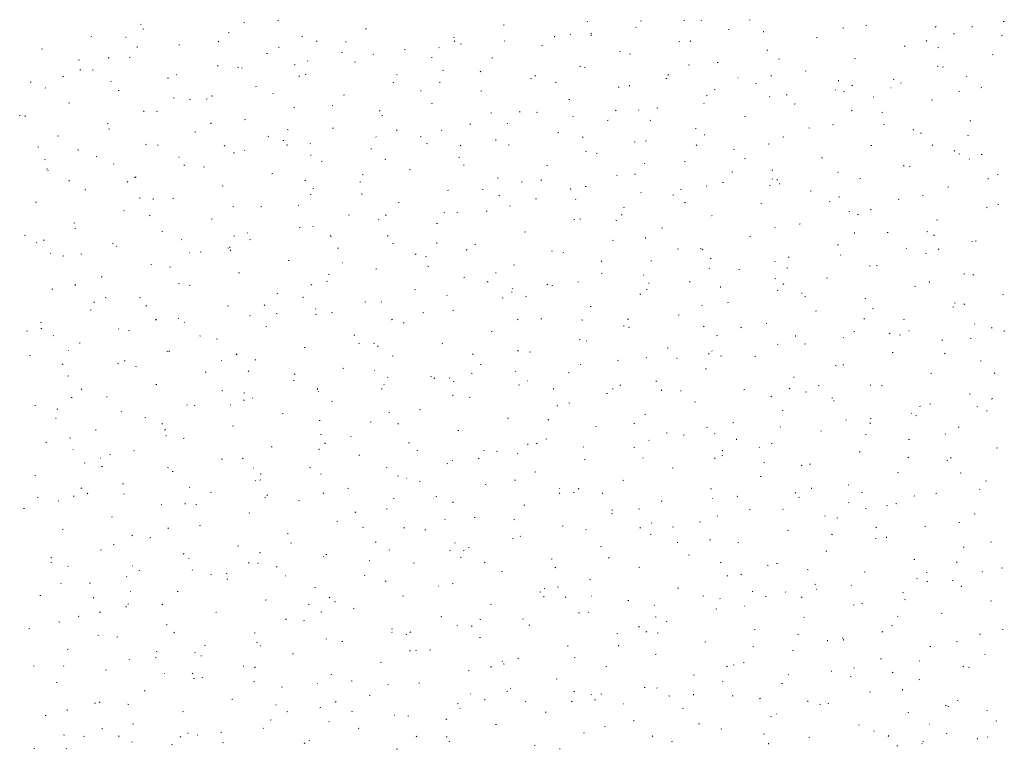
# Model space of a CAD drawing. Extents: x -743 to 300, y 62 to 1112.
# Tile 174 of 179: x -99 to -4, y 901 to 971. Entities that reach past the tile are written whole.
import ezdxf

# ---------------------------------------------------------------- set-up
doc = ezdxf.new("R2010")
doc.units = 0
doc.layers.get('0').update_dxf_attribs({"lineweight": 13})
doc.layers.add('60- 61 allgemeine Ausstattung- 4 Terrassen', color=9, linetype='Continuous', lineweight=9, true_color=0x808080)

# ---------------------------------------------------------------- blocks, each defined once
blk = doc.blocks.new('Referenz-A06CPV7ML0')
at = {"layer": '60- 61 allgemeine Ausstattung- 4 Terrassen', "color": 0}
for p, q in [((-86.863, 971.01), (-86.768, 971.033)), ((-76.868, 971.193), (-76.774, 971.164)), ((-73.607, 971.389), (-73.512, 971.413)), ((-51.87, 970.956), (-51.774, 970.98)), ((-43.738, 971.313), (-43.721, 971.271)), ((-38.614, 971.336), (-38.518, 971.359)), ((-34.426, 971.394), (-34.335, 971.357)), ((-32.706, 971.351), (-32.739, 971.388)), ((-28.013, 971.47), (-28.093, 971.413)), ((-16.876, 970.903), (-16.781, 970.927)), ((-3.62, 971.282), (-3.525, 971.306)), ((-86.619, 970.58), (-86.528, 970.543)), ((-78.382, 970.198), (-78.287, 970.222)), ((-65.126, 970.577), (-65.031, 970.601)), ((-45.368, 970.052), (-45.401, 970.089)), ((-43.389, 970.145), (-43.293, 970.169)), ((-43.389, 969.993), (-43.295, 969.964)), ((-39.037, 970.702), (-39.07, 970.738)), ((-30.133, 970.524), (-30.037, 970.548)), ((-26.737, 970.275), (-26.746, 970.363)), ((-19.097, 970.676), (-19.005, 970.639)), ((-10.081, 970.801), (-10.162, 970.745)), ((-8.395, 970.092), (-8.3, 970.116)), ((-6.593, 970.765), (-6.602, 970.853)), ((-3.767, 969.957), (-3.676, 969.92)), ((-91.638, 969.819), (-91.543, 969.843)), ((-88.287, 969.771), (-88.243, 969.768)), ((-83.157, 969.008), (-83.062, 969.031)), ((-79.294, 969.398), (-79.366, 969.331)), ((-71.289, 969.862), (-71.198, 969.825)), ((-69.901, 969.387), (-69.806, 969.411)), ((-67.025, 969.294), (-67.034, 969.383)), ((-56.645, 969.766), (-56.549, 969.79)), ((-56.523, 969.422), (-56.595, 969.355)), ((-55.96, 969.143), (-55.868, 969.107)), ((-51.7, 969.403), (-51.733, 969.439)), ((-48.164, 968.954), (-48.068, 968.978)), ((-46.881, 969.785), (-46.89, 969.873)), ((-34.908, 969.334), (-34.812, 969.357)), ((-33.751, 969.446), (-33.823, 969.379)), ((-21.652, 969.713), (-21.556, 969.737)), ((-10.98, 969.47), (-11.052, 969.403)), ((-96.413, 968.629), (-96.318, 968.652)), ((-87.169, 968.804), (-87.178, 968.892)), ((-74.676, 968.196), (-74.581, 968.22)), ((-73.523, 968.797), (-73.479, 968.794)), ((-67.456, 968.315), (-67.362, 968.286)), ((-64.362, 968.104), (-64.395, 968.141)), ((-61.42, 968.575), (-61.325, 968.599)), ((-58.031, 968.754), (-58.064, 968.79)), ((-40.63, 968.425), (-40.539, 968.388)), ((-39.683, 968.143), (-39.587, 968.167)), ((-26.427, 968.522), (-26.331, 968.546)), ((-13.17, 968.901), (-13.075, 968.925)), ((-9.911, 968.794), (-9.816, 968.765)), ((-4.689, 968.09), (-4.594, 968.114)), ((-92.823, 967.611), (-92.731, 967.574)), ((-89.87, 967.829), (-89.951, 967.773)), ((-87.932, 967.817), (-87.837, 967.841)), ((-71.939, 967.161), (-72.019, 967.105)), ((-70.693, 967.455), (-70.726, 967.491)), ((-66.195, 967.385), (-66.1, 967.409)), ((-58.76, 967.823), (-58.715, 967.82)), ((-52.939, 967.764), (-52.843, 967.788)), ((-33.977, 967.116), (-33.883, 967.087)), ((-31.202, 967.332), (-31.106, 967.355)), ((-25.3, 967.707), (-25.209, 967.67)), ((-17.946, 967.711), (-17.85, 967.735)), ((-92.707, 966.627), (-92.612, 966.65)), ((-91.522, 966.637), (-91.428, 966.608)), ((-83.356, 966.156), (-83.388, 966.193)), ((-79.451, 967.006), (-79.356, 967.029)), ((-77.493, 966.893), (-77.402, 966.856)), ((-77.024, 966.806), (-77.057, 966.842)), ((-70.97, 966.194), (-70.875, 966.218)), ((-62.163, 966.175), (-62.072, 966.138)), ((-57.714, 966.573), (-57.619, 966.597)), ((-54.007, 966.493), (-54.088, 966.436)), ((-44.458, 966.952), (-44.362, 966.976)), ((-43.996, 966.849), (-43.951, 966.846)), ((-35.977, 966.141), (-35.881, 966.165)), ((-22.721, 966.52), (-22.625, 966.544)), ((-9.971, 966.989), (-9.88, 966.952)), ((-9.464, 966.899), (-9.369, 966.923)), ((-97.482, 965.436), (-97.387, 965.46)), ((-94.279, 966.029), (-94.351, 965.962)), ((-89.687, 965.507), (-89.72, 965.543)), ((-84.226, 965.815), (-84.131, 965.839)), ((-71.508, 966.054), (-71.58, 965.987)), ((-62.489, 965.383), (-62.394, 965.407)), ((-58.043, 965.437), (-57.949, 965.409)), ((-49.233, 965.762), (-49.137, 965.786)), ((-48.736, 966.078), (-48.808, 966.011)), ((-46.834, 965.456), (-46.743, 965.419)), ((-36.075, 965.824), (-36.156, 965.768)), ((-29.232, 965.875), (-29.188, 965.872)), ((-27.496, 965.33), (-27.4, 965.353)), ((-25.965, 966.102), (-26.037, 966.035)), ((-19.508, 965.544), (-19.517, 965.632)), ((-14.24, 965.709), (-14.144, 965.733)), ((-13.458, 965.335), (-13.491, 965.372)), ((-7.127, 965.985), (-7.16, 966.021)), ((-96.018, 964.857), (-96.051, 964.894)), ((-89.001, 964.625), (-88.906, 964.648)), ((-75.745, 965.004), (-75.65, 965.027)), ((-74.075, 964.371), (-74.059, 964.33)), ((-67.264, 964.192), (-67.169, 964.216)), ((-59.796, 964.564), (-59.805, 964.652)), ((-54.008, 964.571), (-53.913, 964.595)), ((-40.752, 964.95), (-40.656, 964.974)), ((-39.652, 965.054), (-39.661, 965.142)), ((-31.504, 964.738), (-31.413, 964.701)), ((-24.565, 964.238), (-24.47, 964.209)), ((-19.789, 964.686), (-19.822, 964.722)), ((-19.015, 964.518), (-18.919, 964.542)), ((-18.143, 965.156), (-18.224, 965.1)), ((-14.468, 964.901), (-14.424, 964.898)), ((-7.87, 964.566), (-7.853, 964.524)), ((-5.758, 964.897), (-5.663, 964.921)), ((-93.776, 963.434), (-93.681, 963.458)), ((-83.697, 963.924), (-83.605, 963.887)), ((-82.11, 963.759), (-82.016, 963.731)), ((-80.52, 963.813), (-80.425, 963.837)), ((-79.94, 964.073), (-79.949, 964.161)), ((-58.783, 963.381), (-58.688, 963.405)), ((-45.527, 963.76), (-45.431, 963.784)), ((-32.451, 963.387), (-32.484, 963.424)), ((-32.271, 964.139), (-32.175, 964.163)), ((-26.12, 964.037), (-26.153, 964.073)), ((-23.79, 963.328), (-23.694, 963.351)), ((-16.175, 964.02), (-16.083, 963.983)), ((-10.534, 963.707), (-10.438, 963.731)), ((-86.492, 962.685), (-86.564, 962.618)), ((-85.295, 962.623), (-85.2, 962.646)), ((-72.039, 963.002), (-71.944, 963.025)), ((-68.367, 963.206), (-68.276, 963.169)), ((-63.721, 962.709), (-63.793, 962.642)), ((-53.038, 962.488), (-52.946, 962.451)), ((-50.302, 962.569), (-50.207, 962.593)), ((-48.631, 962.56), (-48.537, 962.531)), ((-40.95, 962.734), (-41.022, 962.666)), ((-38.783, 962.738), (-38.815, 962.774)), ((-37.046, 962.948), (-36.95, 962.972)), ((-18.178, 962.758), (-18.25, 962.691)), ((-15.309, 962.516), (-15.213, 962.54)), ((-98.552, 962.243), (-98.456, 962.267)), ((-97.933, 962.184), (-98.014, 962.127)), ((-90.07, 961.432), (-89.975, 961.456)), ((-80.001, 961.516), (-80.082, 961.459)), ((-76.814, 961.811), (-76.719, 961.835)), ((-63.558, 962.19), (-63.463, 962.214)), ((-55.077, 961.379), (-54.982, 961.403)), ((-51.445, 961.439), (-51.478, 961.476)), ((-45.114, 962.088), (-45.147, 962.125)), ((-41.821, 961.758), (-41.725, 961.782)), ((-37.708, 961.769), (-37.617, 961.732)), ((-28.565, 962.137), (-28.469, 962.161)), ((-6.828, 961.705), (-6.732, 961.729)), ((-89.9, 960.955), (-89.809, 960.919)), ((-81.589, 960.621), (-81.494, 960.644)), ((-72.698, 960.882), (-72.603, 960.853)), ((-68.333, 961), (-68.238, 961.023)), ((-62.069, 960.847), (-62.15, 960.791)), ((-57.776, 960.79), (-57.809, 960.826)), ((-46.596, 960.567), (-46.501, 960.591)), ((-33.34, 960.946), (-33.244, 960.97)), ((-22.378, 961.051), (-22.287, 961.014)), ((-20.084, 961.326), (-19.988, 961.349)), ((-15.152, 961.36), (-15.058, 961.331)), ((-12.279, 960.813), (-12.288, 960.901)), ((-11.603, 960.514), (-11.507, 960.538)), ((-94.846, 960.241), (-94.75, 960.265)), ((-74.571, 960.237), (-74.48, 960.2)), ((-73.108, 959.809), (-73.013, 959.833)), ((-70.438, 959.491), (-70.471, 959.528)), ((-64.107, 960.14), (-64.14, 960.177)), ((-59.852, 960.188), (-59.757, 960.212)), ((-59.241, 959.519), (-59.15, 959.482)), ((-52.567, 959.833), (-52.576, 959.921)), ((-44.138, 960.179), (-44.218, 960.122)), ((-39.219, 959.682), (-39.124, 959.653)), ((-38.115, 959.756), (-38.019, 959.78)), ((-32.423, 960.323), (-32.432, 960.411)), ((-26.206, 959.511), (-26.287, 959.454)), ((-24.859, 960.135), (-24.763, 960.159)), ((-7.049, 960.333), (-6.958, 960.296)), ((-96.764, 959.204), (-96.67, 959.175)), ((-92.855, 958.852), (-92.864, 958.94)), ((-86.364, 959.43), (-86.269, 959.454)), ((-85.203, 959.381), (-85.158, 959.378)), ((-78.706, 959.341), (-78.778, 959.274)), ((-77.883, 958.619), (-77.788, 958.642)), ((-76.77, 958.842), (-76.802, 958.878)), ((-72.711, 959.342), (-72.72, 959.43)), ((-64.627, 958.998), (-64.532, 959.021)), ((-55.935, 959.365), (-56.007, 959.298)), ((-51.371, 959.377), (-51.276, 959.401)), ((-43.912, 958.801), (-43.82, 958.764)), ((-42.89, 958.565), (-42.795, 958.589)), ((-33.163, 959.389), (-33.235, 959.322)), ((-29.634, 958.944), (-29.538, 958.968)), ((-16.378, 959.324), (-16.282, 959.347)), ((-10.392, 959.414), (-10.464, 959.346)), ((-8.274, 958.842), (-8.355, 958.786)), ((-7.897, 958.512), (-7.801, 958.536)), ((-96.104, 957.987), (-96.013, 957.95)), ((-91.14, 958.239), (-91.044, 958.263)), ((-89.432, 957.543), (-89.465, 957.58)), ((-83.101, 958.192), (-83.134, 958.229)), ((-70.439, 958.407), (-70.395, 958.404)), ((-69.402, 957.807), (-69.307, 957.831)), ((-63.285, 958.004), (-63.191, 957.975)), ((-56.146, 958.186), (-56.051, 958.21)), ((-38.207, 957.624), (-38.191, 957.583)), ((-34.409, 957.754), (-34.313, 957.778)), ((-28.582, 958.082), (-28.491, 958.045)), ((-21.153, 958.133), (-21.057, 958.157)), ((-6.872, 958.021), (-6.905, 958.057)), ((-5.74, 958.482), (-5.646, 958.454)), ((-95.915, 957.049), (-95.819, 957.073)), ((-95.763, 956.894), (-95.796, 956.93)), ((-82.658, 957.428), (-82.563, 957.452)), ((-80.775, 957.268), (-80.683, 957.231)), ((-74.177, 956.617), (-74.082, 956.64)), ((-60.921, 956.996), (-60.826, 957.019)), ((-55.675, 957.433), (-55.631, 957.43)), ((-47.665, 957.375), (-47.57, 957.399)), ((-29.806, 956.804), (-29.712, 956.776)), ((-25.928, 956.942), (-25.832, 956.966)), ((-19.534, 956.722), (-19.567, 956.759)), ((-13.253, 957.364), (-13.161, 957.327)), ((-13.203, 957.371), (-13.236, 957.408)), ((-12.672, 957.322), (-12.576, 957.345)), ((-93.691, 955.973), (-93.763, 955.906)), ((-88.064, 955.87), (-88.144, 955.814)), ((-87.434, 956.237), (-87.338, 956.261)), ((-87.352, 956.326), (-87.257, 956.297)), ((-70.919, 955.997), (-70.991, 955.93)), ((-65.696, 955.805), (-65.601, 955.829)), ((-65.445, 956.55), (-65.354, 956.513)), ((-52.44, 956.184), (-52.345, 956.208)), ((-50.115, 955.832), (-50.024, 955.795)), ((-48.148, 956.021), (-48.22, 955.954)), ((-40.911, 956.459), (-40.867, 956.456)), ((-39.184, 956.563), (-39.089, 956.587)), ((-30.703, 955.752), (-30.607, 955.776)), ((-25.865, 956.073), (-25.898, 956.109)), ((-25.377, 956.045), (-25.449, 955.978)), ((-25.194, 955.592), (-25.203, 955.68)), ((-17.447, 956.131), (-17.351, 956.155)), ((-5.05, 956.082), (-5.059, 956.171)), ((-4.191, 956.51), (-4.095, 956.534)), ((-92.209, 955.047), (-92.113, 955.071)), ((-78.952, 955.426), (-78.857, 955.45)), ((-70.132, 955.202), (-70.213, 955.145)), ((-57.215, 954.994), (-57.12, 955.017)), ((-53.873, 955.126), (-53.779, 955.098)), ((-45.338, 955.102), (-45.347, 955.19)), ((-43.959, 955.373), (-43.864, 955.397)), ((-38.528, 954.774), (-38.561, 954.811)), ((-34.786, 955.113), (-34.695, 955.077)), ((-32.197, 955.423), (-32.23, 955.46)), ((-26.148, 955.485), (-26.103, 955.482)), ((-22.222, 954.94), (-22.126, 954.964)), ((-8.966, 955.32), (-8.87, 955.343)), ((-96.984, 953.856), (-96.888, 953.88)), ((-86.978, 954.3), (-86.887, 954.263)), ((-85.626, 954.121), (-85.635, 954.209)), ((-83.728, 954.235), (-83.632, 954.259)), ((-70.471, 954.615), (-70.376, 954.638)), ((-65.482, 954.612), (-65.491, 954.7)), ((-61.99, 953.803), (-61.895, 953.827)), ((-52.2, 954.533), (-52.281, 954.477)), ((-48.734, 954.182), (-48.639, 954.206)), ((-44.859, 954.125), (-44.892, 954.161)), ((-35.478, 954.561), (-35.383, 954.585)), ((-34.268, 953.865), (-34.349, 953.809)), ((-26.997, 953.75), (-26.901, 953.774)), ((-20.394, 953.927), (-20.3, 953.898)), ((-19.456, 954.395), (-19.365, 954.358)), ((-13.741, 954.129), (-13.645, 954.153)), ((-11.384, 954.511), (-11.339, 954.508)), ((-88.503, 953.045), (-88.407, 953.069)), ((-77.939, 953.448), (-77.845, 953.42)), ((-75.246, 953.424), (-75.151, 953.448)), ((-71.649, 953.581), (-71.558, 953.544)), ((-57.521, 952.826), (-57.554, 952.863)), ((-56.319, 952.863), (-56.228, 952.826)), ((-53.509, 952.992), (-53.414, 953.015)), ((-51.19, 953.475), (-51.223, 953.512)), ((-40.253, 953.371), (-40.158, 953.395)), ((-18.516, 952.938), (-18.42, 952.962)), ((-16.337, 953.197), (-16.417, 953.14)), ((-5.26, 953.318), (-5.164, 953.341)), ((-4.127, 953.677), (-4.036, 953.64)), ((-93.278, 951.854), (-93.182, 951.878)), ((-85.904, 952.628), (-85.976, 952.561)), ((-80.022, 952.233), (-79.926, 952.257)), ((-66.765, 952.613), (-66.67, 952.636)), ((-63.852, 952.177), (-63.885, 952.213)), ((-63.133, 952.653), (-63.205, 952.586)), ((-45.028, 952.18), (-44.933, 952.204)), ((-44.46, 952.249), (-44.366, 952.22)), ((-40.99, 952.145), (-40.898, 952.108)), ((-40.362, 952.677), (-40.434, 952.61)), ((-31.772, 952.559), (-31.677, 952.583)), ((-17.59, 952.701), (-17.662, 952.634)), ((-10.035, 952.127), (-9.939, 952.151)), ((-93.182, 951.331), (-93.091, 951.294)), ((-84.797, 951.043), (-84.701, 951.067)), ((-76.515, 950.878), (-76.548, 950.915)), ((-71.54, 951.422), (-71.445, 951.446)), ((-70.184, 951.527), (-70.217, 951.564)), ((-58.284, 951.801), (-58.189, 951.825)), ((-49.803, 950.99), (-49.708, 951.013)), ((-36.547, 951.369), (-36.452, 951.393)), ((-25.66, 951.426), (-25.569, 951.389)), ((-23.291, 951.748), (-23.195, 951.772)), ((-17.965, 950.861), (-17.974, 950.949)), ((-14.81, 950.936), (-14.714, 950.96)), ((-10.981, 951.049), (-10.887, 951.02)), ((-98.053, 950.664), (-97.957, 950.688)), ((-96.882, 949.965), (-96.838, 949.963)), ((-96.126, 950.225), (-96.207, 950.168)), ((-82.846, 950.229), (-82.879, 950.265)), ((-77.853, 950.613), (-77.761, 950.576)), ((-76.316, 950.231), (-76.22, 950.255)), ((-68.545, 950.682), (-68.528, 950.641)), ((-68.527, 950.571), (-68.433, 950.542)), ((-63.059, 950.611), (-62.964, 950.634)), ((-58.253, 949.881), (-58.262, 949.969)), ((-41.322, 950.178), (-41.227, 950.202)), ((-38.109, 950.371), (-38.118, 950.459)), ((-28.066, 950.557), (-27.971, 950.581)), ((-10.331, 950.708), (-10.239, 950.671)), ((-6.617, 950.057), (-6.65, 950.094)), ((-6.329, 950.125), (-6.233, 950.149)), ((-89.572, 949.852), (-89.476, 949.876)), ((-89.177, 949.579), (-89.21, 949.616)), ((-81.091, 949.041), (-80.995, 949.065)), ((-78.397, 949.39), (-78.406, 949.478)), ((-78.195, 949.556), (-78.275, 949.5)), ((-78.118, 949.284), (-78.19, 949.217)), ((-67.834, 949.42), (-67.739, 949.444)), ((-62.523, 949.894), (-62.432, 949.857)), ((-55.346, 949.308), (-55.418, 949.241)), ((-54.578, 949.799), (-54.483, 949.823)), ((-47.193, 949.176), (-47.102, 949.139)), ((-35.048, 949.371), (-34.954, 949.342)), ((-32.841, 949.367), (-32.746, 949.391)), ((-32.575, 949.333), (-32.647, 949.265)), ((-19.585, 949.746), (-19.489, 949.77)), ((-12.948, 949.408), (-12.981, 949.444)), ((-9.804, 949.357), (-9.876, 949.29)), ((-95.508, 948.93), (-95.541, 948.966)), ((-94.347, 948.662), (-94.251, 948.686)), ((-92.593, 948.893), (-92.499, 948.864)), ((-82.118, 948.991), (-82.074, 948.989)), ((-72.61, 948.229), (-72.514, 948.253)), ((-60.263, 948.888), (-60.343, 948.832)), ((-59.353, 948.609), (-59.258, 948.632)), ((-46.097, 948.988), (-46.002, 949.011)), ((-42.331, 948.22), (-42.412, 948.163)), ((-37.616, 948.176), (-37.521, 948.2)), ((-31.864, 948.458), (-31.773, 948.421)), ((-25.611, 948.109), (-25.644, 948.146)), ((-24.36, 948.555), (-24.265, 948.579)), ((-19.28, 948.758), (-19.312, 948.795)), ((-11.104, 948.934), (-11.008, 948.958)), ((-85.866, 947.85), (-85.77, 947.874)), ((-84.056, 947.644), (-83.965, 947.607)), ((-67.354, 948.017), (-67.31, 948.015)), ((-64.128, 947.418), (-64.033, 947.442)), ((-59.114, 947.693), (-59.02, 947.664)), ((-50.872, 947.797), (-50.777, 947.821)), ((-31.942, 947.46), (-31.975, 947.496)), ((-29.135, 947.365), (-29.04, 947.389)), ((-24.399, 947.551), (-24.48, 947.495)), ((-16.534, 947.739), (-16.443, 947.702)), ((-15.879, 947.744), (-15.783, 947.768)), ((-90.641, 946.66), (-90.545, 946.684)), ((-77.385, 947.039), (-77.289, 947.063)), ((-68.904, 946.227), (-68.808, 946.251)), ((-68.727, 946.925), (-68.635, 946.889)), ((-55.647, 946.607), (-55.552, 946.63)), ((-53.397, 946.207), (-53.306, 946.17)), ((-52.591, 947.043), (-52.546, 947.04)), ((-44.604, 946.161), (-44.637, 946.198)), ((-42.391, 946.986), (-42.296, 947.009)), ((-38.273, 946.81), (-38.306, 946.847)), ((-33.91, 946.174), (-33.815, 946.198)), ((-25.635, 946.493), (-25.541, 946.465)), ((-20.654, 946.553), (-20.559, 946.577)), ((-10.736, 946.13), (-10.745, 946.219)), ((-7.398, 946.932), (-7.302, 946.956)), ((-6.468, 946.883), (-6.548, 946.827)), ((-95.416, 945.469), (-95.32, 945.493)), ((-93.103, 945.916), (-93.175, 945.849)), ((-83.181, 946.015), (-83.087, 945.986)), ((-82.16, 945.848), (-82.064, 945.872)), ((-70.331, 945.94), (-70.403, 945.873)), ((-60.422, 945.416), (-60.327, 945.44)), ((-51.024, 945.15), (-51.033, 945.238)), ((-50.935, 945.512), (-50.968, 945.548)), ((-47.56, 945.964), (-47.632, 945.897)), ((-47.166, 945.795), (-47.071, 945.819)), ((-38.068, 945.489), (-37.976, 945.452)), ((-37.827, 946.069), (-37.783, 946.066)), ((-30.88, 945.64), (-30.889, 945.728)), ((-25.429, 945.363), (-25.334, 945.387)), ((-24.789, 945.988), (-24.861, 945.921)), ((-12.173, 945.742), (-12.077, 945.766)), ((-90.26, 944.675), (-90.169, 944.638)), ((-86.935, 944.658), (-86.839, 944.682)), ((-73.679, 945.037), (-73.583, 945.061)), ((-71.168, 944.659), (-71.177, 944.748)), ((-57.267, 944.862), (-57.299, 944.899)), ((-51.941, 944.605), (-51.846, 944.628)), ((-49.702, 944.815), (-49.608, 944.787)), ((-38.685, 944.984), (-38.59, 945.007)), ((-23.063, 945.095), (-23.019, 945.092)), ((-22.738, 944.771), (-22.647, 944.734)), ((-16.948, 944.551), (-16.853, 944.575)), ((-3.692, 944.931), (-3.596, 944.954)), ((-91.71, 943.467), (-91.614, 943.491)), ((-91.312, 944.169), (-91.321, 944.257)), ((-86.257, 943.911), (-86.338, 943.854)), ((-78.454, 943.846), (-78.358, 943.87)), ((-74.93, 943.957), (-74.839, 943.92)), ((-69.929, 943.564), (-69.962, 943.6)), ((-65.198, 944.225), (-65.102, 944.249)), ((-63.598, 944.213), (-63.631, 944.249)), ((-56.717, 943.414), (-56.621, 943.438)), ((-43.46, 943.793), (-43.365, 943.817)), ((-32.677, 943.935), (-32.66, 943.894)), ((-30.204, 944.172), (-30.109, 944.196)), ((-21.723, 943.361), (-21.628, 943.385)), ((-16.223, 943.616), (-16.129, 943.587)), ((-8.467, 943.74), (-8.371, 943.764)), ((-8.299, 944.121), (-8.255, 944.118)), ((-7.408, 944.052), (-7.317, 944.015)), ((-85.316, 942.572), (-85.388, 942.505)), ((-83.229, 942.656), (-83.133, 942.68)), ((-76.26, 942.914), (-76.293, 942.951)), ((-73.768, 943.137), (-73.674, 943.109)), ((-69.973, 943.035), (-69.877, 943.059)), ((-68.325, 943.243), (-68.406, 943.186)), ((-62.545, 942.596), (-62.617, 942.529)), ((-59.601, 943.238), (-59.51, 943.201)), ((-50.394, 942.574), (-50.474, 942.518)), ((-48.235, 942.603), (-48.14, 942.626)), ((-44.271, 942.52), (-44.18, 942.483)), ((-39.773, 942.62), (-39.845, 942.553)), ((-34.979, 942.982), (-34.884, 943.006)), ((-17.002, 942.644), (-17.074, 942.577)), ((-13.242, 942.549), (-13.147, 942.573)), ((-97.835, 941.459), (-97.741, 941.431)), ((-96.485, 942.277), (-96.389, 942.3)), ((-96.464, 941.706), (-96.373, 941.669)), ((-88.922, 941.616), (-88.955, 941.652)), ((-88.004, 941.465), (-87.908, 941.489)), ((-82.591, 942.265), (-82.624, 942.301)), ((-74.748, 941.844), (-74.652, 941.868)), ((-61.492, 942.223), (-61.396, 942.247)), ((-53.011, 941.412), (-52.915, 941.436)), ((-40.289, 941.938), (-40.195, 941.909)), ((-39.754, 941.791), (-39.659, 941.815)), ((-32.462, 941.906), (-32.542, 941.85)), ((-28.942, 941.802), (-28.85, 941.765)), ((-26.498, 942.17), (-26.403, 942.194)), ((-12.694, 941.444), (-12.727, 941.481)), ((-6.362, 942.093), (-6.395, 942.13)), ((-4.761, 941.738), (-4.665, 941.762)), ((-3.506, 941.4), (-3.516, 941.488)), ((-95.254, 940.966), (-95.286, 941.003)), ((-81.134, 940.988), (-81.043, 940.951)), ((-79.523, 940.654), (-79.427, 940.678)), ((-66.267, 941.033), (-66.171, 941.057)), ((-44.529, 940.601), (-44.434, 940.624)), ((-43.795, 940.419), (-43.804, 940.507)), ((-31.273, 940.98), (-31.178, 941.004)), ((-23.65, 940.909), (-23.66, 940.997)), ((-19.025, 940.795), (-19.058, 940.831)), ((-18.017, 941.359), (-17.922, 941.383)), ((-14.53, 941.238), (-14.611, 941.181)), ((-13.612, 941.083), (-13.521, 941.047)), ((-9.536, 940.547), (-9.441, 940.571)), ((-6.81, 940.738), (-6.716, 940.709)), ((-93.798, 939.576), (-93.753, 939.573)), ((-92.779, 940.275), (-92.683, 940.298)), ((-84.083, 939.438), (-84.092, 939.526)), ((-71.042, 939.842), (-70.946, 939.866)), ((-65.805, 940.27), (-65.713, 940.233)), ((-64.356, 940.26), (-64.262, 940.231)), ((-63.939, 939.929), (-63.948, 940.017)), ((-57.786, 940.221), (-57.69, 940.245)), ((-50.475, 939.551), (-50.384, 939.514)), ((-36.048, 939.789), (-35.953, 939.813)), ((-31.687, 939.496), (-31.72, 939.532)), ((-25.356, 940.145), (-25.389, 940.182)), ((-22.792, 940.168), (-22.697, 940.192)), ((-97.554, 939.084), (-97.459, 939.108)), ((-88.422, 938.582), (-88.328, 938.553)), ((-84.298, 939.463), (-84.202, 939.487)), ((-79.034, 938.602), (-78.99, 938.599)), ((-77.53, 939.227), (-77.602, 939.16)), ((-75.817, 938.652), (-75.721, 938.676)), ((-62.561, 939.031), (-62.465, 939.055)), ((-54.758, 939.252), (-54.83, 939.185)), ((-49.305, 939.41), (-49.209, 939.434)), ((-40.823, 938.599), (-40.728, 938.622)), ((-38.018, 938.847), (-38.051, 938.883)), ((-35.146, 938.833), (-35.054, 938.796)), ((-31.987, 939.276), (-32.059, 939.209)), ((-30.877, 939.06), (-30.783, 939.031)), ((-27.567, 938.978), (-27.472, 939.002)), ((-14.311, 939.357), (-14.216, 939.381)), ((-9.216, 939.3), (-9.288, 939.233)), ((-5.83, 938.545), (-5.735, 938.569)), ((-94.32, 938.265), (-94.4, 938.209)), ((-89.073, 938.273), (-88.977, 938.296)), ((-87.338, 938.019), (-87.247, 937.982)), ((-67.336, 937.84), (-67.24, 937.864)), ((-64.27, 937.628), (-64.226, 937.625)), ((-54.08, 938.219), (-53.984, 938.243)), ((-44.349, 938.197), (-44.382, 938.234)), ((-32.342, 937.787), (-32.247, 937.811)), ((-19.816, 938.115), (-19.725, 938.078)), ((-19.086, 938.166), (-18.991, 938.19)), ((-93.848, 937.082), (-93.753, 937.106)), ((-80.592, 937.461), (-80.496, 937.485)), ((-76.388, 937.597), (-76.468, 937.541)), ((-72.111, 936.65), (-72.015, 936.674)), ((-72.008, 937.301), (-71.917, 937.264)), ((-63.014, 936.993), (-62.997, 936.952)), ((-58.855, 937.029), (-58.759, 937.053)), ((-58.456, 936.929), (-58.537, 936.872)), ((-57.012, 936.898), (-57.045, 936.935)), ((-54.943, 937.382), (-54.849, 937.353)), ((-50.681, 937.548), (-50.714, 937.584)), ((-45.599, 937.408), (-45.503, 937.432)), ((-23.861, 936.976), (-23.766, 937)), ((-10.605, 937.355), (-10.51, 937.379)), ((-4.486, 937.396), (-4.395, 937.36)), ((-92.515, 935.859), (-92.587, 935.792)), ((-85.367, 936.271), (-85.271, 936.294)), ((-69.743, 935.883), (-69.815, 935.816)), ((-63.63, 935.838), (-63.534, 935.862)), ((-63.343, 936.249), (-63.376, 936.286)), ((-56.679, 936.583), (-56.588, 936.546)), ((-50.374, 936.217), (-50.278, 936.241)), ((-49.506, 936.654), (-49.462, 936.651)), ((-46.972, 935.907), (-47.044, 935.84)), ((-41.349, 935.864), (-41.258, 935.827)), ((-40.524, 936.261), (-40.605, 936.204)), ((-37.117, 936.597), (-37.022, 936.62)), ((-36.565, 935.688), (-36.575, 935.776)), ((-28.636, 935.785), (-28.541, 935.809)), ((-24.2, 935.932), (-24.272, 935.864)), ((-21.464, 936.182), (-21.37, 936.154)), ((-16.421, 936.178), (-16.431, 936.267)), ((-15.38, 936.164), (-15.285, 936.188)), ((-93.542, 935.05), (-93.45, 935.013)), ((-90.142, 935.08), (-90.047, 935.104)), ((-79.01, 935.704), (-78.916, 935.675)), ((-76.886, 935.459), (-76.79, 935.483)), ((-76.854, 934.707), (-76.863, 934.796)), ((-76.005, 934.95), (-76.038, 934.987)), ((-69.674, 935.6), (-69.707, 935.636)), ((-56.71, 935.198), (-56.719, 935.286)), ((-55.149, 935.027), (-55.053, 935.051)), ((-41.893, 935.406), (-41.797, 935.43)), ((-34.742, 935.68), (-34.698, 935.677)), ((-26.02, 935.146), (-25.928, 935.109)), ((-22.593, 935.592), (-22.673, 935.536)), ((-20.155, 934.974), (-20.06, 934.998)), ((-6.899, 935.353), (-6.804, 935.377)), ((-4.661, 934.924), (-4.741, 934.868)), ((-96.998, 934.217), (-97.007, 934.305)), ((-94.917, 933.89), (-94.822, 933.913)), ((-82.336, 934.301), (-82.369, 934.338)), ((-81.661, 934.269), (-81.565, 934.292)), ((-78.212, 934.332), (-78.121, 934.295)), ((-68.405, 934.648), (-68.309, 934.672)), ((-59.924, 933.836), (-59.828, 933.86)), ((-46.668, 934.215), (-46.572, 934.239)), ((-45.531, 934.504), (-45.437, 934.476)), ((-33.411, 934.595), (-33.316, 934.618)), ((-19.979, 934.706), (-19.934, 934.703)), ((-11.674, 934.162), (-11.579, 934.186)), ((-10.69, 934.428), (-10.599, 934.391)), ((-6.108, 934.13), (-6.141, 934.166)), ((-94.999, 933.002), (-95.032, 933.039)), ((-88.668, 933.652), (-88.701, 933.688)), ((-86.436, 933.078), (-86.341, 933.102)), ((-73.18, 933.457), (-73.084, 933.481)), ((-62.883, 933.614), (-62.791, 933.577)), ((-51.443, 933.025), (-51.347, 933.049)), ((-47.553, 932.895), (-47.462, 932.859)), ((-38.187, 933.404), (-38.091, 933.428)), ((-24.93, 933.783), (-24.835, 933.807)), ((-18.77, 932.831), (-18.803, 932.867)), ((-16.449, 932.972), (-16.354, 932.996)), ((-12.439, 933.48), (-12.472, 933.517)), ((-12.052, 933.305), (-11.958, 933.276)), ((-5.215, 933.732), (-5.171, 933.729)), ((-84.728, 932.515), (-84.8, 932.448)), ((-84.45, 931.952), (-84.531, 931.895)), ((-77.955, 932.267), (-77.859, 932.29)), ((-69.597, 932.826), (-69.503, 932.798)), ((-64.699, 932.646), (-64.603, 932.67)), ((-61.957, 932.539), (-62.029, 932.472)), ((-42.962, 932.213), (-42.866, 932.237)), ((-39.185, 932.563), (-39.257, 932.496)), ((-32.223, 932.177), (-32.132, 932.14)), ((-29.705, 932.593), (-29.61, 932.616)), ((-25.101, 932.181), (-25.134, 932.218)), ((-16.414, 932.587), (-16.486, 932.52)), ((-7.968, 932.16), (-7.873, 932.184)), ((-93.664, 931.148), (-93.57, 931.12)), ((-91.211, 931.888), (-91.116, 931.911)), ((-84.416, 931.363), (-84.325, 931.326)), ((-82.73, 931.076), (-82.635, 931.1)), ((-69.474, 931.455), (-69.378, 931.479)), ((-66.519, 931.283), (-66.599, 931.227)), ((-56.218, 931.834), (-56.122, 931.858)), ((-47.737, 931.023), (-47.641, 931.047)), ((-36.118, 931.627), (-36.024, 931.598)), ((-34.481, 931.402), (-34.385, 931.426)), ((-31.432, 931.532), (-31.465, 931.569)), ((-29.336, 930.957), (-29.346, 931.045)), ((-21.224, 931.781), (-21.129, 931.805)), ((-16.894, 931.459), (-16.803, 931.422)), ((-12.743, 930.97), (-12.648, 930.994)), ((-9.192, 931.448), (-9.202, 931.536)), ((-95.986, 930.697), (-95.891, 930.721)), ((-93.351, 930.052), (-93.335, 930.011)), ((-74.249, 930.265), (-74.153, 930.288)), ((-69.624, 929.977), (-69.634, 930.065)), ((-69.086, 930.645), (-68.995, 930.608)), ((-60.993, 930.644), (-60.897, 930.668)), ((-49.48, 930.467), (-49.49, 930.555)), ((-48.587, 930.615), (-48.667, 930.559)), ((-44.095, 930.233), (-44.128, 930.27)), ((-39.256, 930.211), (-39.16, 930.235)), ((-37.764, 930.883), (-37.796, 930.919)), ((-27.146, 930.246), (-27.129, 930.205)), ((-25.999, 930.591), (-25.904, 930.614)), ((-4.262, 930.158), (-4.167, 930.182)), ((-90.713, 929.186), (-90.669, 929.183)), ((-89.769, 929.486), (-89.778, 929.574)), ((-87.505, 929.886), (-87.41, 929.909)), ((-79.024, 929.074), (-78.929, 929.098)), ((-76.942, 929.171), (-77.014, 929.104)), ((-65.768, 929.453), (-65.672, 929.477)), ((-60.185, 929.949), (-60.091, 929.92)), ((-54.17, 929.195), (-54.242, 929.128)), ((-53.757, 929.927), (-53.665, 929.89)), ((-52.512, 929.832), (-52.416, 929.856)), ((-50.426, 929.584), (-50.459, 929.621)), ((-38.427, 929.208), (-38.336, 929.171)), ((-31.399, 929.219), (-31.471, 929.152)), ((-30.775, 929.4), (-30.679, 929.424)), ((-30.655, 929.947), (-30.736, 929.89)), ((-17.518, 929.779), (-17.423, 929.803)), ((-12.723, 929.279), (-12.804, 929.222)), ((-8.627, 929.243), (-8.699, 929.176)), ((-92.28, 928.695), (-92.185, 928.719)), ((-90.62, 928.394), (-90.528, 928.358)), ((-84.251, 928.271), (-84.157, 928.242)), ((-75.949, 928.212), (-75.905, 928.209)), ((-70.543, 928.263), (-70.447, 928.286)), ((-63.088, 928.285), (-63.121, 928.322)), ((-57.287, 928.642), (-57.191, 928.666)), ((-56.757, 928.935), (-56.79, 928.971)), ((-44.031, 929.021), (-43.935, 929.045)), ((-35.55, 928.209), (-35.454, 928.233)), ((-26.706, 928.749), (-26.612, 928.72)), ((-23.098, 928.49), (-23.006, 928.453)), ((-22.293, 928.589), (-22.198, 928.612)), ((-9.037, 928.968), (-8.942, 928.992)), ((-97.055, 927.504), (-96.96, 927.528)), ((-83.799, 927.884), (-83.704, 927.907)), ((-75.29, 927.676), (-75.199, 927.639)), ((-69.419, 927.636), (-69.452, 927.673)), ((-62.062, 927.451), (-61.966, 927.475)), ((-61.186, 927.238), (-61.141, 927.235)), ((-48.806, 927.83), (-48.71, 927.854)), ((-27.069, 927.398), (-26.973, 927.422)), ((-13.812, 927.777), (-13.717, 927.801)), ((-7.768, 927.772), (-7.677, 927.735)), ((-92.513, 926.306), (-92.593, 926.25)), ((-88.574, 926.693), (-88.479, 926.717)), ((-82.082, 926.337), (-82.115, 926.374)), ((-75.751, 926.987), (-75.783, 927.023)), ((-75.318, 927.072), (-75.223, 927.096)), ((-66.837, 926.261), (-66.741, 926.284)), ((-59.96, 926.958), (-59.869, 926.921)), ((-53.581, 926.64), (-53.485, 926.664)), ((-50.772, 927.071), (-50.678, 927.042)), ((-46.422, 926.264), (-46.378, 926.261)), ((-44.631, 926.24), (-44.54, 926.203)), ((-40.325, 927.019), (-40.229, 927.043)), ((-31.844, 926.207), (-31.748, 926.231)), ((-22.107, 926.226), (-22.117, 926.314)), ((-18.587, 926.587), (-18.492, 926.61)), ((-5.331, 926.966), (-5.236, 926.99)), ((-96.823, 925.426), (-96.732, 925.389)), ((-93.349, 925.502), (-93.254, 925.526)), ((-91.926, 925.802), (-91.998, 925.735)), ((-88.413, 925.688), (-88.446, 925.725)), ((-80.093, 925.882), (-79.998, 925.905)), ((-74.839, 925.393), (-74.745, 925.364)), ((-74.581, 925.638), (-74.662, 925.582)), ((-69.155, 925.826), (-69.227, 925.759)), ((-62.395, 925.246), (-62.405, 925.334)), ((-58.356, 925.449), (-58.26, 925.473)), ((-46.384, 925.851), (-46.456, 925.784)), ((-45.1, 925.828), (-45.004, 925.852)), ((-42.251, 925.736), (-42.261, 925.824)), ((-31.658, 925.29), (-31.614, 925.287)), ((-29.301, 925.521), (-29.21, 925.484)), ((-23.612, 925.875), (-23.684, 925.808)), ((-23.363, 925.396), (-23.267, 925.42)), ((-17.294, 925.871), (-17.199, 925.843)), ((-12.184, 925.516), (-12.217, 925.553)), ((-10.106, 925.775), (-10.011, 925.799)), ((-5.853, 926.166), (-5.886, 926.202)), ((-98.124, 924.312), (-98.029, 924.336)), ((-94.744, 925.039), (-94.777, 925.075)), ((-84.868, 924.691), (-84.773, 924.715)), ((-82.539, 924.755), (-82.549, 924.843)), ((-81.494, 924.707), (-81.403, 924.671)), ((-71.612, 925.07), (-71.517, 925.094)), ((-56.649, 924.97), (-56.73, 924.913)), ((-49.875, 924.638), (-49.779, 924.662)), ((-36.619, 925.017), (-36.523, 925.041)), ((-18.515, 924.867), (-18.548, 924.904)), ((-16.894, 924.316), (-16.85, 924.313)), ((-14.881, 924.585), (-14.786, 924.608)), ((-13.972, 924.803), (-13.881, 924.766)), ((-89.643, 923.5), (-89.548, 923.524)), ((-76.387, 923.88), (-76.292, 923.903)), ((-66.164, 923.989), (-66.073, 923.952)), ((-63.131, 924.259), (-63.035, 924.282)), ((-54.65, 923.447), (-54.554, 923.471)), ((-41.394, 923.826), (-41.298, 923.85)), ((-41.36, 924.193), (-41.266, 924.165)), ((-38.718, 924.301), (-38.798, 924.245)), ((-31.178, 923.568), (-31.211, 923.605)), ((-28.138, 924.205), (-28.042, 924.229)), ((-24.846, 924.218), (-24.879, 924.254)), ((-20.786, 923.633), (-20.866, 923.577)), ((-19.657, 923.394), (-19.561, 923.418)), ((-6.4, 923.773), (-6.305, 923.797)), ((-84.14, 922.458), (-84.212, 922.391)), ((-81.162, 922.689), (-81.067, 922.713)), ((-67.906, 923.068), (-67.811, 923.092)), ((-65.427, 922.515), (-65.332, 922.486)), ((-61.369, 922.482), (-61.441, 922.415)), ((-57.483, 923.305), (-57.467, 923.264)), ((-50.835, 923.271), (-50.743, 923.234)), ((-46.169, 922.636), (-46.073, 922.66)), ((-38.597, 922.506), (-38.669, 922.439)), ((-37.509, 922.919), (-37.542, 922.956)), ((-35.505, 922.553), (-35.414, 922.516)), ((-32.913, 923.015), (-32.817, 923.039)), ((-15.826, 922.531), (-15.898, 922.464)), ((-11.175, 922.583), (-11.08, 922.606)), ((-7.881, 922.994), (-7.787, 922.965)), ((-94.418, 922.31), (-94.323, 922.334)), ((-87.698, 921.739), (-87.606, 921.702)), ((-85.937, 921.498), (-85.842, 921.522)), ((-72.681, 921.878), (-72.586, 921.901)), ((-59.425, 922.257), (-59.329, 922.28)), ((-50.944, 921.445), (-50.848, 921.469)), ((-50.171, 921.62), (-50.204, 921.657)), ((-43.84, 922.27), (-43.873, 922.306)), ((-37.688, 921.824), (-37.592, 921.848)), ((-24.432, 922.203), (-24.336, 922.227)), ((-20.176, 921.834), (-20.084, 921.797)), ((-14.878, 921.496), (-14.887, 921.584)), ((-89.493, 920.837), (-89.399, 920.808)), ((-77.456, 920.687), (-77.361, 920.711)), ((-72.368, 921.02), (-72.277, 920.983)), ((-64.2, 921.066), (-64.105, 921.09)), ((-56.502, 920.971), (-56.535, 921.008)), ((-55.166, 920.515), (-55.176, 920.603)), ((-42.463, 920.634), (-42.367, 920.658)), ((-35.022, 921.005), (-35.031, 921.093)), ((-31.948, 921.316), (-31.853, 921.287)), ((-29.207, 921.013), (-29.111, 921.037)), ((-15.951, 921.392), (-15.855, 921.416)), ((-7.469, 920.581), (-7.374, 920.604)), ((-4.846, 921.116), (-4.755, 921.079)), ((-95.454, 919.534), (-95.464, 919.622)), ((-90.712, 920.308), (-90.617, 920.332)), ((-82.644, 919.993), (-82.724, 919.936)), ((-75.31, 920.025), (-75.32, 920.113)), ((-69.165, 919.672), (-69.198, 919.709)), ((-68.975, 919.876), (-68.88, 919.899)), ((-62.833, 920.322), (-62.866, 920.358)), ((-57.038, 920.302), (-56.947, 920.265)), ((-56.014, 919.638), (-55.92, 919.609)), ((-55.719, 920.255), (-55.623, 920.278)), ((-41.709, 919.584), (-41.618, 919.547)), ((-33.982, 919.822), (-33.886, 919.846)), ((-20.726, 920.201), (-20.63, 920.225)), ((-95.487, 919.117), (-95.392, 919.141)), ((-93.901, 918.77), (-93.81, 918.733)), ((-87.629, 918.797), (-87.584, 918.794)), ((-82.231, 919.496), (-82.136, 919.52)), ((-76.353, 919.114), (-76.425, 919.047)), ((-75.496, 919.023), (-75.529, 919.059)), ((-73.75, 918.685), (-73.655, 918.709)), ((-64.712, 919.324), (-64.792, 919.268)), ((-60.494, 919.064), (-60.399, 919.088)), ((-53.582, 919.138), (-53.654, 919.071)), ((-47.238, 919.443), (-47.142, 919.467)), ((-46.78, 918.656), (-46.861, 918.6)), ((-38.757, 918.632), (-38.661, 918.656)), ((-30.811, 919.162), (-30.883, 919.095)), ((-26.379, 918.865), (-26.288, 918.829)), ((-25.501, 919.011), (-25.405, 919.035)), ((-12.245, 919.39), (-12.149, 919.414)), ((-8.039, 919.186), (-8.111, 919.119)), ((-88.158, 917.724), (-88.191, 917.761)), ((-87.006, 918.306), (-86.911, 918.33)), ((-81.827, 918.374), (-81.86, 918.41)), ((-80.081, 917.96), (-79.986, 917.931)), ((-78.572, 918.052), (-78.48, 918.015)), ((-72.865, 917.823), (-72.821, 917.82)), ((-65.269, 917.874), (-65.174, 917.897)), ((-52.013, 918.253), (-51.917, 918.276)), ((-30.276, 917.82), (-30.18, 917.844)), ((-28.848, 917.988), (-28.929, 917.931)), ((-22.535, 918.438), (-22.441, 918.409)), ((-17.02, 918.199), (-16.924, 918.223)), ((-11.05, 918.147), (-10.958, 918.11)), ((-5.598, 918.202), (-5.631, 918.239)), ((-3.763, 918.579), (-3.668, 918.602)), ((-94.489, 917.075), (-94.522, 917.111)), ((-91.781, 917.115), (-91.686, 917.139)), ((-78.525, 917.494), (-78.43, 917.518)), ((-63.242, 917.333), (-63.151, 917.296)), ((-58.101, 916.849), (-58.057, 916.846)), ((-56.788, 917.062), (-56.693, 917.086)), ((-46.602, 916.76), (-46.507, 916.731)), ((-43.532, 917.441), (-43.436, 917.465)), ((-21.795, 917.009), (-21.699, 917.033)), ((-18.26, 916.903), (-18.293, 916.94)), ((-11.929, 917.553), (-11.962, 917.589)), ((-10.917, 917.319), (-10.997, 917.263)), ((-8.539, 917.388), (-8.443, 917.412)), ((-7.649, 916.765), (-7.658, 916.853)), ((-96.557, 915.925), (-96.461, 915.949)), ((-87.821, 916.363), (-87.804, 916.322)), ((-83.3, 916.304), (-83.205, 916.328)), ((-70.044, 916.683), (-69.949, 916.707)), ((-68.567, 915.77), (-68.639, 915.703)), ((-61.563, 915.872), (-61.468, 915.895)), ((-48.307, 916.251), (-48.211, 916.274)), ((-47.937, 915.784), (-47.946, 915.872)), ((-47.913, 916.615), (-47.821, 916.578)), ((-45.796, 915.794), (-45.868, 915.727)), ((-43.337, 915.875), (-43.293, 915.872)), ((-35.051, 916.63), (-34.955, 916.654)), ((-32.583, 915.897), (-32.492, 915.86)), ((-27.793, 916.274), (-27.802, 916.362)), ((-26.57, 915.818), (-26.474, 915.842)), ((-24.592, 916.254), (-24.625, 916.291)), ((-23.024, 915.818), (-23.096, 915.751)), ((-21.615, 916.558), (-21.599, 916.517)), ((-13.314, 916.197), (-13.218, 916.221)), ((-91.338, 915.746), (-91.41, 915.678)), ((-88.225, 914.803), (-88.235, 914.891)), ((-88.075, 915.113), (-87.98, 915.137)), ((-84.775, 915.083), (-84.684, 915.046)), ((-74.819, 915.492), (-74.724, 915.516)), ((-70.668, 915.082), (-70.574, 915.053)), ((-68.081, 915.294), (-68.091, 915.382)), ((-53.082, 915.06), (-52.987, 915.084)), ((-39.826, 915.439), (-39.73, 915.463)), ((-37.254, 914.955), (-37.287, 914.992)), ((-30.923, 915.605), (-30.956, 915.641)), ((-28.574, 914.901), (-28.529, 914.898)), ((-18.089, 915.007), (-17.993, 915.031)), ((-17.253, 915.178), (-17.162, 915.142)), ((-13.123, 915.56), (-13.029, 915.531)), ((-4.833, 915.386), (-4.737, 915.41)), ((-92.851, 913.923), (-92.755, 913.947)), ((-90.706, 914.347), (-90.787, 914.291)), ((-79.594, 914.302), (-79.499, 914.326)), ((-69.446, 914.365), (-69.355, 914.328)), ((-66.338, 914.681), (-66.243, 914.705)), ((-57.857, 913.87), (-57.762, 913.893)), ((-44.601, 914.249), (-44.505, 914.272)), ((-43.585, 914.306), (-43.618, 914.342)), ((-37.189, 913.882), (-37.095, 913.853)), ((-31.345, 914.628), (-31.249, 914.652)), ((-13.81, 913.927), (-13.766, 913.924)), ((-9.608, 914.196), (-9.512, 914.219)), ((-94.735, 913.404), (-94.64, 913.375)), ((-84.369, 913.111), (-84.274, 913.135)), ((-72.774, 913.679), (-72.855, 913.622)), ((-71.113, 913.49), (-71.018, 913.514)), ((-56.247, 913.007), (-56.28, 913.044)), ((-54.843, 913.011), (-54.923, 912.954)), ((-54.116, 913.646), (-54.025, 913.609)), ((-49.916, 913.657), (-49.949, 913.693)), ((-49.376, 913.058), (-49.281, 913.082)), ((-38.787, 912.928), (-38.696, 912.891)), ((-36.12, 913.437), (-36.024, 913.461)), ((-22.864, 913.816), (-22.768, 913.84)), ((-14.383, 913.005), (-14.287, 913.029)), ((-97.626, 912.732), (-97.53, 912.756)), ((-90.979, 912.114), (-90.888, 912.077)), ((-83.552, 912.401), (-83.624, 912.334)), ((-75.888, 912.3), (-75.793, 912.324)), ((-62.632, 912.679), (-62.537, 912.703)), ((-62.579, 912.358), (-62.612, 912.394)), ((-61.256, 912.204), (-61.162, 912.175)), ((-60.78, 912.425), (-60.852, 912.358)), ((-40.895, 912.247), (-40.799, 912.271)), ((-38.009, 912.45), (-38.081, 912.383)), ((-36.911, 912.342), (-36.992, 912.286)), ((-27.639, 912.626), (-27.543, 912.65)), ((-23.457, 912.21), (-23.366, 912.173)), ((-15.238, 912.474), (-15.31, 912.407)), ((-5.902, 912.194), (-5.806, 912.217)), ((-3.71, 912.683), (-3.616, 912.654)), ((-89.145, 911.921), (-89.049, 911.945)), ((-80.663, 911.109), (-80.568, 911.133)), ((-75.65, 911.396), (-75.558, 911.359)), ((-75.241, 911.059), (-75.274, 911.096)), ((-68.91, 911.708), (-68.943, 911.745)), ((-67.407, 911.488), (-67.312, 911.512)), ((-54.151, 911.868), (-54.056, 911.891)), ((-45.67, 911.056), (-45.575, 911.08)), ((-40.708, 911.053), (-40.717, 911.141)), ((-32.414, 911.435), (-32.318, 911.459)), ((-20.564, 911.543), (-20.573, 911.632)), ((-19.158, 911.814), (-19.062, 911.838)), ((-18.979, 911.674), (-19.06, 911.617)), ((-10.677, 911.003), (-10.581, 911.027)), ((-8.128, 911.491), (-8.036, 911.454)), ((-93.92, 910.73), (-93.824, 910.754)), ((-85.322, 910.526), (-85.228, 910.497)), ((-81.572, 910.41), (-81.605, 910.446)), ((-80.996, 910.072), (-81.005, 910.161)), ((-72.182, 910.298), (-72.087, 910.322)), ((-60.852, 910.563), (-60.861, 910.651)), ((-60.32, 910.677), (-60.229, 910.641)), ((-58.926, 910.677), (-58.831, 910.701)), ((-37.189, 910.245), (-37.093, 910.269)), ((-27.777, 911.005), (-27.683, 910.976)), ((-23.933, 910.624), (-23.837, 910.648)), ((-5.343, 910.238), (-5.376, 910.275)), ((-97.183, 909.145), (-97.092, 909.108)), ((-94.235, 909.111), (-94.267, 909.148)), ((-87.903, 909.76), (-87.936, 909.797)), ((-85.439, 909.919), (-85.343, 909.943)), ((-76.957, 909.107), (-76.862, 909.131)), ((-63.701, 909.486), (-63.606, 909.51)), ((-51.953, 909.616), (-51.936, 909.575)), ((-51.843, 909.327), (-51.749, 909.298)), ((-50.445, 909.866), (-50.35, 909.889)), ((-44.991, 909.959), (-44.899, 909.922)), ((-29.661, 909.241), (-29.57, 909.204)), ((-28.708, 909.433), (-28.612, 909.457)), ((-15.452, 909.812), (-15.356, 909.836)), ((-11.675, 909.589), (-11.707, 909.625)), ((-7.451, 909.13), (-7.523, 909.063)), ((-90.214, 908.728), (-90.118, 908.752)), ((-84.544, 908.407), (-84.5, 908.404)), ((-81.853, 908.427), (-81.762, 908.39)), ((-75.765, 909.057), (-75.837, 908.99)), ((-68.476, 908.296), (-68.381, 908.32)), ((-55.22, 908.675), (-55.125, 908.699)), ((-52.994, 909.081), (-53.066, 909.014)), ((-41.964, 909.054), (-41.869, 909.078)), ((-33.483, 908.243), (-33.387, 908.267)), ((-30.223, 909.105), (-30.295, 909.038)), ((-24.337, 908.29), (-24.37, 908.327)), ((-20.227, 908.622), (-20.131, 908.646)), ((-18.006, 908.94), (-18.039, 908.976)), ((-14.331, 908.523), (-14.24, 908.486)), ((-6.971, 909.001), (-6.875, 909.025)), ((-94.989, 907.538), (-94.893, 907.561)), ((-81.733, 907.917), (-81.637, 907.941)), ((-80.837, 908.033), (-80.918, 907.977)), ((-75.91, 907.649), (-75.816, 907.62)), ((-69.781, 907.433), (-69.736, 907.43)), ((-66.524, 907.709), (-66.433, 907.672)), ((-62.905, 907.365), (-62.986, 907.309)), ((-59.995, 907.484), (-59.9, 907.508)), ((-46.739, 907.864), (-46.644, 907.887)), ((-30.668, 907.641), (-30.701, 907.677)), ((-25.002, 907.431), (-24.906, 907.455)), ((-18.364, 908.127), (-18.27, 908.098)), ((-11.746, 907.81), (-11.65, 907.834)), ((-86.508, 906.726), (-86.412, 906.75)), ((-73.251, 907.105), (-73.156, 907.129)), ((-64.77, 906.294), (-64.675, 906.318)), ((-55.017, 906.459), (-54.973, 906.456)), ((-51.514, 906.673), (-51.419, 906.697)), ((-51.194, 906.99), (-51.103, 906.953)), ((-44.973, 906.697), (-45.054, 906.64)), ((-43.33, 906.342), (-43.363, 906.379)), ((-42.431, 906.449), (-42.337, 906.42)), ((-38.258, 907.052), (-38.163, 907.076)), ((-36.999, 906.991), (-37.032, 907.028)), ((-35.865, 906.272), (-35.773, 906.235)), ((-33.479, 906.322), (-33.488, 906.41)), ((-29.777, 906.241), (-29.681, 906.265)), ((-16.521, 906.62), (-16.425, 906.644)), ((-13.335, 906.813), (-13.344, 906.901)), ((-91.283, 905.536), (-91.187, 905.559)), ((-90.75, 905.689), (-90.822, 905.622)), ((-88.057, 905.458), (-87.966, 905.421)), ((-78.027, 905.915), (-77.931, 905.939)), ((-73.767, 905.342), (-73.776, 905.43)), ((-67.979, 905.713), (-68.051, 905.646)), ((-56.289, 905.482), (-56.194, 905.506)), ((-53.623, 905.832), (-53.632, 905.92)), ((-49.662, 905.693), (-49.694, 905.729)), ((-45.207, 905.737), (-45.279, 905.67)), ((-43.033, 905.862), (-42.938, 905.885)), ((-40.253, 905.485), (-40.209, 905.482)), ((-27.042, 906.028), (-27.122, 905.972)), ((-22.436, 905.761), (-22.508, 905.694)), ((-21.296, 905.429), (-21.2, 905.453)), ((-20.535, 905.554), (-20.444, 905.517)), ((-9.11, 905.36), (-9.191, 905.304)), ((-8.04, 905.808), (-7.944, 905.832)), ((-96.058, 904.345), (-95.962, 904.369)), ((-93.911, 904.851), (-93.92, 904.939)), ((-82.802, 904.724), (-82.706, 904.748)), ((-72.728, 904.74), (-72.636, 904.703)), ((-69.545, 905.103), (-69.45, 905.127)), ((-66.497, 904.771), (-66.403, 904.742)), ((-62.324, 904.394), (-62.357, 904.431)), ((-55.993, 905.043), (-56.026, 905.08)), ((-47.808, 904.671), (-47.713, 904.695)), ((-34.552, 905.05), (-34.457, 905.074)), ((-25.489, 904.511), (-25.445, 904.508)), ((-12.815, 904.618), (-12.719, 904.642)), ((-8.952, 905.249), (-8.858, 905.22)), ((-5.206, 904.835), (-5.114, 904.799)), ((-87.577, 903.534), (-87.481, 903.557)), ((-74.321, 903.913), (-74.225, 903.937)), ((-68.655, 903.745), (-68.688, 903.781)), ((-61.064, 904.292), (-60.969, 904.316)), ((-57.398, 904.022), (-57.307, 903.985)), ((-52.583, 903.48), (-52.488, 903.504)), ((-39.327, 903.86), (-39.232, 903.883)), ((-33.018, 903.571), (-32.924, 903.542)), ((-26.071, 904.239), (-25.975, 904.263)), ((-17.59, 903.427), (-17.494, 903.451)), ((-10.725, 903.537), (-10.681, 903.534)), ((-4.334, 903.806), (-4.238, 903.83)), ((-94.261, 902.489), (-94.17, 902.453)), ((-90.564, 903.093), (-90.47, 903.064)), ((-82.29, 902.674), (-82.274, 902.633)), ((-81.317, 902.446), (-81.35, 902.483)), ((-79.096, 902.722), (-79, 902.746)), ((-74.986, 903.095), (-75.019, 903.132)), ((-65.839, 903.101), (-65.744, 903.125)), ((-44.102, 902.669), (-44.007, 902.693)), ((-42.068, 903.303), (-41.977, 903.266)), ((-30.846, 903.048), (-30.751, 903.072)), ((-26.739, 902.585), (-26.648, 902.548)), ((-16.085, 902.869), (-16.068, 902.828)), ((-9.109, 902.616), (-9.013, 902.64)), ((-92.352, 902.343), (-92.256, 902.367)), ((-88.899, 902.388), (-88.98, 902.331)), ((-87.649, 901.797), (-87.681, 901.833)), ((-83.871, 901.532), (-83.775, 901.555)), ((-82.964, 902.345), (-83.036, 902.277)), ((-78.931, 901.771), (-78.84, 901.734)), ((-70.968, 901.72), (-71.048, 901.663)), ((-70.615, 901.911), (-70.519, 901.935)), ((-60.192, 902.369), (-60.264, 902.302)), ((-57.358, 902.29), (-57.263, 902.314)), ((-57.085, 901.893), (-56.991, 901.864)), ((-37.421, 902.393), (-37.493, 902.326)), ((-35.621, 901.858), (-35.526, 901.881)), ((-26.25, 901.591), (-26.259, 901.68)), ((-22.365, 902.237), (-22.269, 902.261)), ((-14.65, 902.417), (-14.721, 902.35)), ((-11.42, 901.625), (-11.453, 901.662)), ((-11.409, 901.867), (-11.318, 901.83)), ((-6.106, 902.082), (-6.115, 902.17)), ((-5.089, 902.274), (-5.122, 902.311)), ((-97.127, 901.153), (-97.031, 901.176)), ((-93.98, 901.147), (-94.013, 901.184)), ((-62.133, 901.099), (-62.038, 901.123)), ((-48.877, 901.478), (-48.782, 901.502)), ((-46.394, 901.101), (-46.403, 901.189)), ((-13.884, 901.425), (-13.788, 901.449))]:
    blk.add_line(p, q, dxfattribs=at)

msp = doc.modelspace()

# ---------------------------------------------------------------- block references
at = {"color": 8, "lineweight": 13, "ltscale": 0.13, "true_color": 0x808080}
msp.add_blockref('Referenz-A06CPV7ML0', (0, 0), dxfattribs=at)

doc.saveas('drawing.dxf')
